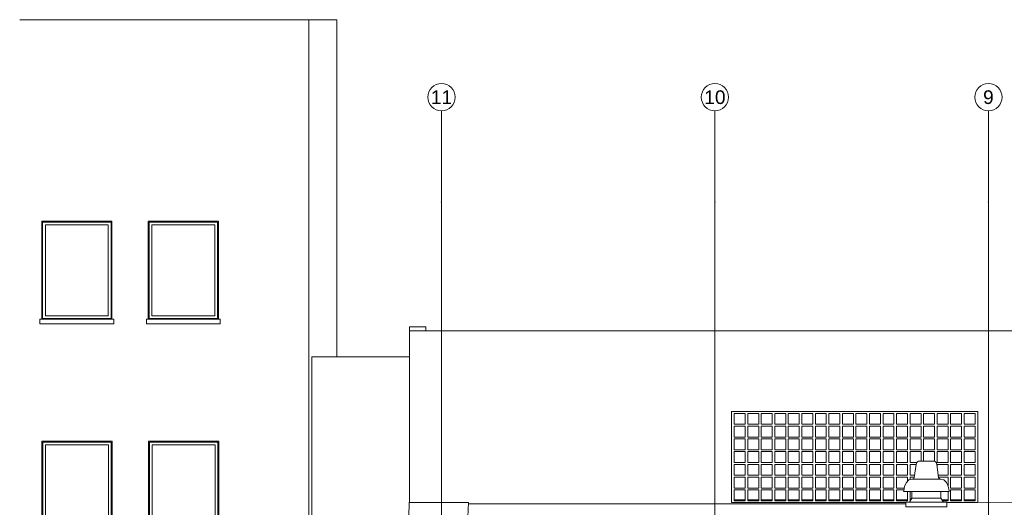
# Model space of a CAD drawing. Header units: millimetres. Extents: x -47038 to 86296, y -75637 to 48966.
# Tile 147 of 174: x 40193 to 50995, y 41429 to 46780. Entities that reach past the tile are written whole.
import ezdxf
from ezdxf.enums import TextEntityAlignment as Align

# ---------------------------------------------------------------- set-up
doc = ezdxf.new("R2010")
doc.units = ezdxf.units.MM
for name, color, linetype, lineweight, true_color in [('00 - SUFIT Z BLACHY_Nr_pióra__95', 7, 'Continuous', 20, 0x7c7c7c), ('0_Nr_pióra__95', 7, 'Continuous', 20, 0x7c7c7c), ('280-A Dachy Powłoki_Nr_pióra__95', 7, 'Continuous', 20, 0x7c7c7c), ('410-K Osie główne_Nr_pióra__95', 7, 'Continuous', 20, 0x7c7c7c), ('420-K Ściany_Nr_pióra__95', 7, 'Continuous', 20, 0x7c7c7c), ('520-I Went_Klim_Nr_pióra__95', 7, 'Continuous', 20, 0x7c7c7c), ('Rozbiórka_Okna Archicada_Nr_pióra__95', 7, 'Continuous', 25, 0x7c7c7c)]:
    doc.layers.add(name, color=color, linetype=linetype, lineweight=lineweight, true_color=true_color)
for name, color, linetype, lineweight in [('410-K Osie główne_Nr_pióra__1', 7, 'Continuous', 20), ('Nowe_Okna Archicada_Nr_pióra__93', 9, 'Continuous', 20), ('XREF', 8, 'Continuous', 9)]:
    doc.layers.add(name, color=color, linetype=linetype, lineweight=lineweight)
doc.styles.add('STYL_AUTOMATYCZNY_2', font='arial.ttf', dxfattribs={"width": 0.95})

# ---------------------------------------------------------------- blocks, each defined once
blk = doc.blocks.new('A$C67FE79C0')
at = {"layer": '00 - SUFIT Z BLACHY_Nr_pióra__95', "color": 8, "linetype": 'Continuous', "lineweight": 5}
for p, q in [((-38, 763.1), (-20, 763.1)), ((-38, 680), (-38, 763.1)), ((-38, 680), (-38, 758.7)), ((-20, 763.1), (-20, 758.7)), ((-38, 680), (-38, 680)), ((-38.8, 553.9), (-38.2, 570.7)), ((-38, 570.7), (-38.2, 570.7)), ((-38, 570.6), (-38, 570.2)), ((-38, 570.6), (-38, 570.6)), ((26.8, 570.2), (-38, 570.2)), ((26.2, 553.9), (26.8, 570.2)), ((26.8, 570.2), (26.8, 569.9))]:
    blk.add_line(p, q, dxfattribs=at)
at = {"layer": '0_Nr_pióra__95', "color": 8, "linetype": 'Continuous', "lineweight": 5}
for p, q in [((-364.4, 878.9), (-441.4, 878.9)), ((-441.4, 878.9), (-441.4, 771.2)), ((-365.4, 877.9), (-440.4, 877.9)), ((-440.4, 877.9), (-440.4, 772.2)), ((-365.4, 772.2), (-365.4, 877.9)), ((-364.4, 771.2), (-364.4, 878.9)), ((-247.6, 878.9), (-324.6, 878.9)), ((-324.6, 878.9), (-324.6, 771.2)), ((-248.6, 877.9), (-323.6, 877.9)), ((-323.6, 877.9), (-323.6, 772.2)), ((-248.6, 772.2), (-248.6, 877.9)), ((-247.6, 771.2), (-247.6, 878.9)), ((-368.4, 874.9), (-437.4, 874.9)), ((-437.4, 874.9), (-437.4, 775.2)), ((-368.4, 775.2), (-368.4, 874.9)), ((-251.6, 874.9), (-320.6, 874.9)), ((-320.6, 874.9), (-320.6, 775.2)), ((-251.6, 775.2), (-251.6, 874.9)), ((-362.4, 771.2), (-443.4, 771.2)), ((-443.4, 771.2), (-443.4, 766.2)), ((-441.4, 771.2), (-364.4, 771.2)), ((-440.4, 772.2), (-365.4, 772.2)), ((-437.4, 775.2), (-368.4, 775.2)), ((-362.4, 766.2), (-362.4, 771.2)), ((-245.6, 771.2), (-326.6, 771.2)), ((-326.6, 771.2), (-326.6, 766.2)), ((-324.6, 771.2), (-247.6, 771.2)), ((-323.6, 772.2), (-248.6, 772.2)), ((-320.6, 775.2), (-251.6, 775.2)), ((-245.6, 766.2), (-245.6, 771.2)), ((-443.4, 766.2), (-362.4, 766.2)), ((-326.6, 766.2), (-245.6, 766.2)), ((-364.2, 637.4), (-441.2, 637.4)), ((-441.2, 637.4), (-441.2, 529.7)), ((-364.2, 529.7), (-364.2, 637.4)), ((-247.3, 637.4), (-324.3, 637.4)), ((-324.3, 637.4), (-324.3, 529.7)), ((-247.3, 529.7), (-247.3, 637.4)), ((-365.2, 636.4), (-440.2, 636.4)), ((-440.2, 636.4), (-440.2, 530.7)), ((-368.2, 633.4), (-437.2, 633.4)), ((-437.2, 633.4), (-437.2, 533.7)), ((-368.2, 533.7), (-368.2, 633.4)), ((-365.2, 530.7), (-365.2, 636.4)), ((-248.3, 636.4), (-323.3, 636.4)), ((-323.3, 636.4), (-323.3, 530.7)), ((-251.3, 633.4), (-320.3, 633.4)), ((-320.3, 633.4), (-320.3, 533.7)), ((-251.3, 533.7), (-251.3, 633.4)), ((-248.3, 530.7), (-248.3, 636.4)), ((26.8, 568.7), (506.6, 568.7)), ((506.6, 568.7), (506.6, 565.4)), ((506.6, 565.4), (551.6, 565.4)), ((551.6, 565.4), (551.6, 570.4)), ((551.6, 570.4), (811.6, 568.7))]:
    blk.add_line(p, q, dxfattribs=at)
at = {"layer": '280-A Dachy Powłoki_Nr_pióra__95', "color": 8, "linetype": 'Continuous', "lineweight": 5}
for p, q in [((330.2, 573), (318.3, 573)), ((345.1, 573), (333.1, 573)), ((359.9, 573), (347.9, 573)), ((374.8, 573), (362.8, 573)), ((389.6, 573), (377.6, 573)), ((404.5, 573), (392.5, 573)), ((419.3, 573), (407.3, 573)), ((434.1, 573), (422.2, 573)), ((449, 573), (437, 573)), ((463.8, 573), (451.8, 573)), ((478.7, 573), (466.7, 573)), ((493.5, 573), (481.5, 573)), ((508.4, 573), (496.4, 573)), ((512.1, 573), (511.2, 573)), ((552.9, 573), (546.2, 573)), ((567.7, 573), (555.7, 573)), ((582.6, 573), (570.6, 573))]:
    blk.add_line(p, q, dxfattribs=at)
at = {"layer": '410-K Osie główne_Nr_pióra__95', "color": 8, "linetype": 'Continuous', "lineweight": 5}
for p, q in [((-2.9, 900), (-2.9, 1000)), ((297.1, 900), (297.1, 1000)), ((597.1, 900), (597.1, 1000)), ((-2.9, 900), (-2.9, -300)), ((297.1, 900), (297.1, -300)), ((597.1, 900), (597.1, -300))]:
    blk.add_line(p, q, dxfattribs=at)
for centre in [(-2.9, 1015), (297.1, 1015), (597.1, 1015)]:
    blk.add_circle(centre, 15, dxfattribs=at)
for p in [(-2.9, 900), (-2.9, 900), (297.1, 900), (297.1, 900), (597.1, 900), (597.1, 900)]:
    blk.add_point(p, dxfattribs=at)
at = {"layer": '420-K Ściany_Nr_pióra__95', "color": 8, "linetype": 'Continuous', "lineweight": 5}
for p, q in [((-465.6, 1100), (-191.5, 1100)), ((-191.5, 1100), (-148.5, 1100)), ((-148.5, 1100), (-117.8, 1100)), ((-148.5, 1100), (-148.5, 670)), ((-117.8, 1100), (-117.8, 730)), ((-38, 570.2), (-38, 758.7)), ((-38, 758.7), (-38, 758.7)), ((896.6, 758.7), (-38, 758.7)), ((-145, 730), (-38, 730)), ((-145, 730), (-145, 280)), ((-148.5, 670), (-148.5, 450)), ((-38, 570.6), (-38, 680))]:
    blk.add_line(p, q, dxfattribs=at)
at = {"layer": '520-I Went_Klim_Nr_pióra__95', "color": 8, "linetype": 'Continuous', "lineweight": 5}
for p, q in [((517.7, 611.9), (515.7, 597.6)), ((518.3, 613.7), (517.7, 611.9)), ((519.2, 614.9), (518.3, 613.7)), ((520.4, 615.4), (519.2, 614.9)), ((520.4, 615.4), (520.7, 615.4)), ((520.7, 615.4), (521.6, 615.4)), ((521.6, 615.4), (522.9, 615.4)), ((522.9, 615.4), (524.8, 615.4)), ((524.8, 615.4), (526.9, 615.4)), ((526.9, 615.4), (529.1, 615.4)), ((529.1, 615.4), (531.4, 615.4)), ((531.4, 615.4), (533.5, 615.4)), ((533.5, 615.4), (535.3, 615.4)), ((535.3, 615.4), (536.7, 615.4)), ((536.7, 615.4), (537.6, 615.4)), ((537.6, 615.4), (537.9, 615.4)), ((537.9, 615.4), (539.1, 614.9)), ((539.1, 614.9), (540, 613.7)), ((540, 613.7), (540.5, 611.9)), ((540.5, 611.9), (542.5, 597.6)), ((509.9, 594.9), (507.1, 592)), ((513.2, 595.9), (509.9, 594.9)), ((513.2, 595.9), (513.8, 595.9)), ((513.8, 595.9), (515.4, 595.9)), ((515.3, 596.4), (514.4, 595.9)), ((515.7, 597.6), (515.3, 596.4)), ((515.4, 595.9), (517.9, 595.9)), ((517.9, 595.9), (521.2, 595.9)), ((521.2, 595.9), (525, 595.9)), ((525, 595.9), (529.1, 595.9)), ((529.1, 595.9), (533.2, 595.9)), ((533.2, 595.9), (537.1, 595.9)), ((537.1, 595.9), (540.4, 595.9)), ((540.4, 595.9), (542.9, 595.9)), ((542.5, 597.6), (543, 596.4)), ((542.9, 595.9), (544.5, 595.9)), ((543, 596.4), (543.9, 595.9)), ((544.5, 595.9), (545, 595.9)), ((545, 595.9), (548.3, 594.9)), ((548.3, 594.9), (551.2, 592)), ((505.2, 588), (504.2, 583.1)), ((507.1, 592), (505.2, 588)), ((551.2, 592), (553.1, 588)), ((553.1, 588), (554.1, 583.1)), ((504.2, 583.1), (504.1, 582.4)), ((504.1, 582.4), (505, 582.4)), ((505, 582.4), (507.5, 582.4)), ((507.5, 582.4), (511.5, 582.4)), ((513.2, 574.9), (510.5, 570.4)), ((511.5, 582.4), (516.6, 582.4)), ((513.2, 582.4), (513.2, 574.9)), ((513.2, 574.9), (513.8, 574.9)), ((513.8, 574.9), (515.4, 574.9)), ((515.4, 574.9), (517.9, 574.9)), ((516.6, 582.4), (522.7, 582.4)), ((517.9, 574.9), (521.2, 574.9)), ((521.2, 574.9), (525, 574.9)), ((522.7, 582.4), (529.1, 582.4)), ((525, 574.9), (529.1, 574.9)), ((529.1, 582.4), (535.6, 582.4)), ((529.1, 574.9), (533.2, 574.9)), ((533.2, 574.9), (537.1, 574.9)), ((535.6, 582.4), (541.6, 582.4)), ((537.1, 574.9), (540.4, 574.9)), ((540.4, 574.9), (542.9, 574.9)), ((541.6, 582.4), (546.8, 582.4)), ((542.9, 574.9), (544.5, 574.9)), ((544.5, 574.9), (545, 574.9)), ((545, 582.4), (545, 574.9)), ((545, 574.9), (547.8, 570.4)), ((546.8, 582.4), (550.8, 582.4)), ((550.8, 582.4), (553.3, 582.4)), ((553.3, 582.4), (554.1, 582.4)), ((554.1, 583.1), (554.1, 582.4)), ((506.6, 570.4), (551.6, 570.4)), ((506.6, 565.4), (506.6, 570.4)), ((506.6, 565.4), (551.6, 565.4)), ((551.6, 565.4), (551.6, 570.4))]:
    blk.add_line(p, q, dxfattribs=at)
at = {"layer": 'Nowe_Okna Archicada_Nr_pióra__93', "color": 8, "linetype": 'Continuous', "lineweight": 5}
for p, q in [((585.4, 670), (585.4, 571.9)), ((318.3, 668), (330.3, 668)), ((318.3, 656), (318.3, 668)), ((318.3, 668), (318.3, 656)), ((318.3, 668), (318.3, 668)), ((330.2, 668), (330.2, 656)), ((330.2, 656), (330.2, 668)), ((330.3, 668), (330.3, 656)), ((330.3, 656), (330.3, 668)), ((333.1, 668), (345.1, 668)), ((333.1, 656), (333.1, 668)), ((333.1, 668), (333.1, 656)), ((333.1, 668), (333.1, 668)), ((345.1, 668), (345.1, 656)), ((345.1, 668), (345.1, 656)), ((345.1, 656), (345.1, 668)), ((345.1, 656), (345.1, 668)), ((347.9, 668), (359.9, 668)), ((347.9, 656), (347.9, 668)), ((347.9, 668), (347.9, 656)), ((347.9, 668), (347.9, 668)), ((359.9, 668), (359.9, 656)), ((359.9, 668), (359.9, 656)), ((359.9, 656), (359.9, 668)), ((359.9, 656), (359.9, 668)), ((362.8, 668), (374.8, 668)), ((362.8, 656), (362.8, 668)), ((362.8, 668), (362.8, 656)), ((362.8, 668), (362.8, 668)), ((374.8, 668), (374.8, 656)), ((374.8, 668), (374.8, 656)), ((374.8, 656), (374.8, 668)), ((374.8, 656), (374.8, 668)), ((377.6, 668), (389.6, 668)), ((377.6, 656), (377.6, 668)), ((377.6, 668), (377.6, 656)), ((377.6, 668), (377.6, 668)), ((389.6, 668), (389.6, 656)), ((389.6, 668), (389.6, 656)), ((389.6, 656), (389.6, 668)), ((389.6, 656), (389.6, 668)), ((392.5, 668), (404.5, 668)), ((392.5, 656), (392.5, 668)), ((392.5, 668), (392.5, 656)), ((392.5, 668), (392.5, 668)), ((404.5, 668), (404.5, 656)), ((404.5, 668), (404.5, 656)), ((404.5, 656), (404.5, 668)), ((404.5, 656), (404.5, 668)), ((407.3, 668), (419.3, 668)), ((407.3, 656), (407.3, 668)), ((407.3, 668), (407.3, 656)), ((407.3, 668), (407.3, 668)), ((419.3, 668), (419.3, 656)), ((419.3, 668), (419.3, 656)), ((419.3, 656), (419.3, 668)), ((419.3, 656), (419.3, 668)), ((422.2, 668), (434.2, 668)), ((422.2, 656), (422.2, 668)), ((422.2, 668), (422.2, 656)), ((422.2, 668), (422.2, 668)), ((434.1, 668), (434.1, 656)), ((434.1, 656), (434.1, 668)), ((434.2, 668), (434.2, 656)), ((434.2, 656), (434.2, 668)), ((437, 668), (449, 668)), ((437, 656), (437, 668)), ((437, 668), (437, 656)), ((437, 668), (437, 668)), ((449, 668), (449, 656)), ((449, 668), (449, 656)), ((449, 656), (449, 668)), ((449, 656), (449, 668)), ((451.8, 668), (463.8, 668)), ((451.8, 656), (451.8, 668)), ((451.8, 668), (451.8, 656)), ((451.8, 668), (451.8, 668)), ((463.8, 668), (463.8, 656)), ((463.8, 668), (463.8, 656)), ((463.8, 656), (463.8, 668)), ((463.8, 656), (463.8, 668)), ((466.7, 668), (478.7, 668)), ((466.7, 656), (466.7, 668)), ((466.7, 668), (466.7, 656)), ((466.7, 668), (466.7, 668)), ((478.7, 668), (478.7, 656)), ((478.7, 668), (478.7, 656)), ((478.7, 656), (478.7, 668)), ((478.7, 656), (478.7, 668)), ((481.5, 668), (493.5, 668)), ((481.5, 656), (481.5, 668)), ((481.5, 668), (481.5, 656)), ((481.5, 668), (481.5, 668)), ((493.5, 668), (493.5, 656)), ((493.5, 668), (493.5, 656)), ((493.5, 656), (493.5, 668)), ((493.5, 656), (493.5, 668)), ((496.4, 668), (508.4, 668)), ((496.4, 656), (496.4, 668)), ((496.4, 668), (496.4, 656)), ((496.4, 668), (496.4, 668)), ((508.4, 668), (508.4, 656)), ((508.4, 668), (508.4, 656)), ((508.4, 656), (508.4, 668)), ((508.4, 656), (508.4, 668)), ((511.2, 668), (523.2, 668)), ((511.2, 656), (511.2, 668)), ((511.2, 668), (511.2, 656)), ((511.2, 668), (511.2, 668)), ((523.2, 668), (523.2, 656)), ((523.2, 668), (523.2, 656)), ((523.2, 656), (523.2, 668)), ((523.2, 656), (523.2, 668)), ((526, 668), (538, 668)), ((526, 656), (526, 668)), ((526, 668), (526, 656)), ((526, 668), (526, 668)), ((538, 668), (538, 656)), ((538, 668), (538, 656)), ((538, 656), (538, 668)), ((538, 656), (538, 668)), ((540.9, 668), (552.9, 668)), ((540.9, 656), (540.9, 668)), ((540.9, 668), (540.9, 656)), ((540.9, 668), (540.9, 668)), ((552.9, 668), (552.9, 656)), ((552.9, 668), (552.9, 656)), ((552.9, 656), (552.9, 668)), ((552.9, 656), (552.9, 668)), ((555.7, 668), (567.7, 668)), ((555.7, 656), (555.7, 668)), ((555.7, 668), (555.7, 656)), ((555.7, 668), (555.7, 668)), ((567.7, 668), (567.7, 656)), ((567.7, 668), (567.7, 656)), ((567.7, 656), (567.7, 668)), ((567.7, 656), (567.7, 668)), ((570.6, 668), (582.6, 668)), ((570.6, 656), (570.6, 668)), ((570.6, 668), (570.6, 656)), ((570.6, 668), (570.6, 668)), ((582.6, 668), (582.6, 656)), ((582.6, 668), (582.6, 656)), ((582.6, 656), (582.6, 668)), ((582.6, 656), (582.6, 668)), ((330.3, 656), (318.3, 656)), ((318.3, 656), (318.3, 656)), ((318.3, 654), (330.3, 654)), ((318.3, 642), (318.3, 654)), ((318.3, 654), (318.3, 642)), ((318.3, 654), (318.3, 654)), ((330.2, 654), (330.2, 642)), ((330.2, 642), (330.2, 654)), ((330.3, 654), (330.3, 642)), ((330.3, 642), (330.3, 654)), ((345.1, 656), (333.1, 656)), ((333.1, 656), (333.1, 656)), ((333.1, 654), (345.1, 654)), ((333.1, 642), (333.1, 654)), ((333.1, 654), (333.1, 642)), ((333.1, 654), (333.1, 654)), ((345.1, 654), (345.1, 642)), ((345.1, 654), (345.1, 642)), ((345.1, 642), (345.1, 654)), ((345.1, 642), (345.1, 654)), ((359.9, 656), (347.9, 656)), ((347.9, 656), (347.9, 656)), ((347.9, 654), (359.9, 654)), ((347.9, 642), (347.9, 654)), ((347.9, 654), (347.9, 642)), ((347.9, 654), (347.9, 654)), ((359.9, 654), (359.9, 642)), ((359.9, 654), (359.9, 642)), ((359.9, 642), (359.9, 654)), ((359.9, 642), (359.9, 654)), ((374.8, 656), (362.8, 656)), ((362.8, 656), (362.8, 656)), ((362.8, 654), (374.8, 654)), ((362.8, 642), (362.8, 654)), ((362.8, 654), (362.8, 642)), ((362.8, 654), (362.8, 654)), ((374.8, 654), (374.8, 642)), ((374.8, 654), (374.8, 642)), ((374.8, 642), (374.8, 654)), ((374.8, 642), (374.8, 654)), ((389.6, 656), (377.6, 656)), ((377.6, 656), (377.6, 656)), ((377.6, 654), (389.6, 654)), ((377.6, 642), (377.6, 654)), ((377.6, 654), (377.6, 642)), ((377.6, 654), (377.6, 654)), ((389.6, 654), (389.6, 642)), ((389.6, 654), (389.6, 642)), ((389.6, 642), (389.6, 654)), ((389.6, 642), (389.6, 654)), ((404.5, 656), (392.5, 656)), ((392.5, 656), (392.5, 656)), ((392.5, 654), (404.5, 654)), ((392.5, 642), (392.5, 654)), ((392.5, 654), (392.5, 642)), ((392.5, 654), (392.5, 654)), ((404.5, 654), (404.5, 642)), ((404.5, 654), (404.5, 642)), ((404.5, 642), (404.5, 654)), ((404.5, 642), (404.5, 654)), ((419.3, 656), (407.3, 656)), ((407.3, 656), (407.3, 656)), ((407.3, 654), (419.3, 654)), ((407.3, 642), (407.3, 654)), ((407.3, 654), (407.3, 642)), ((407.3, 654), (407.3, 654)), ((419.3, 654), (419.3, 642)), ((419.3, 654), (419.3, 642)), ((419.3, 642), (419.3, 654)), ((419.3, 642), (419.3, 654)), ((434.2, 656), (422.2, 656)), ((422.2, 656), (422.2, 656)), ((422.2, 654), (434.2, 654)), ((422.2, 642), (422.2, 654)), ((422.2, 654), (422.2, 642)), ((422.2, 654), (422.2, 654)), ((434.1, 654), (434.1, 642)), ((434.1, 642), (434.1, 654)), ((434.2, 654), (434.2, 642)), ((434.2, 642), (434.2, 654)), ((449, 656), (437, 656)), ((437, 656), (437, 656)), ((437, 654), (449, 654)), ((437, 642), (437, 654)), ((437, 654), (437, 642)), ((437, 654), (437, 654)), ((449, 654), (449, 642)), ((449, 654), (449, 642)), ((449, 642), (449, 654)), ((449, 642), (449, 654)), ((463.8, 656), (451.8, 656)), ((451.8, 656), (451.8, 656)), ((451.8, 654), (463.8, 654)), ((451.8, 642), (451.8, 654)), ((451.8, 654), (451.8, 642)), ((451.8, 654), (451.8, 654)), ((463.8, 654), (463.8, 642)), ((463.8, 654), (463.8, 642)), ((463.8, 642), (463.8, 654)), ((463.8, 642), (463.8, 654)), ((478.7, 656), (466.7, 656)), ((466.7, 656), (466.7, 656)), ((466.7, 654), (478.7, 654)), ((466.7, 642), (466.7, 654)), ((466.7, 654), (466.7, 642)), ((466.7, 654), (466.7, 654)), ((478.7, 654), (478.7, 642)), ((478.7, 654), (478.7, 642)), ((478.7, 642), (478.7, 654)), ((478.7, 642), (478.7, 654)), ((493.5, 656), (481.5, 656)), ((481.5, 656), (481.5, 656)), ((481.5, 654), (493.5, 654)), ((481.5, 642), (481.5, 654)), ((481.5, 654), (481.5, 642)), ((481.5, 654), (481.5, 654)), ((493.5, 654), (493.5, 642)), ((493.5, 654), (493.5, 642)), ((493.5, 642), (493.5, 654)), ((493.5, 642), (493.5, 654)), ((508.4, 656), (496.4, 656)), ((496.4, 656), (496.4, 656)), ((496.4, 654), (508.4, 654)), ((496.4, 642), (496.4, 654)), ((496.4, 654), (496.4, 642)), ((496.4, 654), (496.4, 654)), ((508.4, 654), (508.4, 642)), ((508.4, 654), (508.4, 642)), ((508.4, 642), (508.4, 654)), ((508.4, 642), (508.4, 654)), ((523.2, 656), (511.2, 656)), ((511.2, 656), (511.2, 656)), ((511.2, 654), (523.2, 654)), ((511.2, 642), (511.2, 654)), ((511.2, 654), (511.2, 642)), ((511.2, 654), (511.2, 654)), ((523.2, 654), (523.2, 642)), ((523.2, 654), (523.2, 642)), ((523.2, 642), (523.2, 654)), ((523.2, 642), (523.2, 654)), ((538, 656), (526, 656)), ((526, 656), (526, 656)), ((526, 654), (538, 654)), ((526, 642), (526, 654)), ((526, 654), (526, 642)), ((526, 654), (526, 654)), ((538, 654), (538, 642)), ((538, 654), (538, 642)), ((538, 642), (538, 654)), ((538, 642), (538, 654)), ((552.9, 656), (540.9, 656)), ((540.9, 656), (540.9, 656)), ((540.9, 654), (552.9, 654)), ((540.9, 642), (540.9, 654)), ((540.9, 654), (540.9, 642)), ((540.9, 654), (540.9, 654)), ((552.9, 654), (552.9, 642)), ((552.9, 654), (552.9, 642)), ((552.9, 642), (552.9, 654)), ((552.9, 642), (552.9, 654)), ((567.7, 656), (555.7, 656)), ((555.7, 656), (555.7, 656)), ((555.7, 654), (567.7, 654)), ((555.7, 642), (555.7, 654)), ((555.7, 654), (555.7, 642)), ((555.7, 654), (555.7, 654)), ((567.7, 654), (567.7, 642)), ((567.7, 654), (567.7, 642)), ((567.7, 642), (567.7, 654)), ((567.7, 642), (567.7, 654)), ((582.6, 656), (570.6, 656)), ((570.6, 656), (570.6, 656)), ((570.6, 654), (582.6, 654)), ((570.6, 642), (570.6, 654)), ((570.6, 654), (570.6, 642)), ((570.6, 654), (570.6, 654)), ((582.6, 654), (582.6, 642)), ((582.6, 654), (582.6, 642)), ((582.6, 642), (582.6, 654)), ((582.6, 642), (582.6, 654)), ((330.3, 642), (318.3, 642)), ((318.3, 642), (318.3, 642)), ((318.3, 640), (330.3, 640)), ((318.3, 628), (318.3, 640)), ((318.3, 640), (318.3, 628)), ((318.3, 640), (318.3, 640)), ((330.2, 640), (330.2, 628)), ((330.2, 628), (330.2, 640)), ((330.3, 640), (330.3, 628)), ((330.3, 628), (330.3, 640)), ((345.1, 642), (333.1, 642)), ((333.1, 642), (333.1, 642)), ((333.1, 640), (345.1, 640)), ((333.1, 628), (333.1, 640)), ((333.1, 640), (333.1, 628)), ((333.1, 640), (333.1, 640)), ((345.1, 640), (345.1, 628)), ((345.1, 640), (345.1, 628)), ((345.1, 628), (345.1, 640)), ((345.1, 628), (345.1, 640)), ((359.9, 642), (347.9, 642)), ((347.9, 642), (347.9, 642)), ((347.9, 640), (359.9, 640)), ((347.9, 628), (347.9, 640)), ((347.9, 640), (347.9, 628)), ((347.9, 640), (347.9, 640)), ((359.9, 640), (359.9, 628)), ((359.9, 640), (359.9, 628)), ((359.9, 628), (359.9, 640)), ((359.9, 628), (359.9, 640)), ((374.8, 642), (362.8, 642)), ((362.8, 642), (362.8, 642)), ((362.8, 640), (374.8, 640)), ((362.8, 628), (362.8, 640)), ((362.8, 640), (362.8, 628)), ((362.8, 640), (362.8, 640)), ((374.8, 640), (374.8, 628)), ((374.8, 640), (374.8, 628)), ((374.8, 628), (374.8, 640)), ((374.8, 628), (374.8, 640)), ((389.6, 642), (377.6, 642)), ((377.6, 642), (377.6, 642)), ((377.6, 640), (389.6, 640)), ((377.6, 628), (377.6, 640)), ((377.6, 640), (377.6, 628)), ((377.6, 640), (377.6, 640)), ((389.6, 640), (389.6, 628)), ((389.6, 640), (389.6, 628)), ((389.6, 628), (389.6, 640)), ((389.6, 628), (389.6, 640)), ((404.5, 642), (392.5, 642)), ((392.5, 642), (392.5, 642)), ((392.5, 640), (404.5, 640)), ((392.5, 628), (392.5, 640)), ((392.5, 640), (392.5, 628)), ((392.5, 640), (392.5, 640)), ((404.5, 640), (404.5, 628)), ((404.5, 640), (404.5, 628)), ((404.5, 628), (404.5, 640)), ((404.5, 628), (404.5, 640)), ((419.3, 642), (407.3, 642)), ((407.3, 642), (407.3, 642)), ((407.3, 640), (419.3, 640)), ((407.3, 628), (407.3, 640)), ((407.3, 640), (407.3, 628)), ((407.3, 640), (407.3, 640)), ((419.3, 640), (419.3, 628)), ((419.3, 640), (419.3, 628)), ((419.3, 628), (419.3, 640)), ((419.3, 628), (419.3, 640)), ((434.2, 642), (422.2, 642)), ((422.2, 642), (422.2, 642)), ((422.2, 640), (434.2, 640)), ((422.2, 628), (422.2, 640)), ((422.2, 640), (422.2, 628)), ((422.2, 640), (422.2, 640)), ((434.1, 640), (434.1, 628)), ((434.1, 628), (434.1, 640)), ((434.2, 640), (434.2, 628)), ((434.2, 628), (434.2, 640)), ((449, 642), (437, 642)), ((437, 642), (437, 642)), ((437, 640), (449, 640)), ((437, 628), (437, 640)), ((437, 640), (437, 628)), ((437, 640), (437, 640)), ((449, 640), (449, 628)), ((449, 640), (449, 628)), ((449, 628), (449, 640)), ((449, 628), (449, 640)), ((463.8, 642), (451.8, 642)), ((451.8, 642), (451.8, 642)), ((451.8, 640), (463.8, 640)), ((451.8, 628), (451.8, 640)), ((451.8, 640), (451.8, 628)), ((451.8, 640), (451.8, 640)), ((463.8, 640), (463.8, 628)), ((463.8, 640), (463.8, 628)), ((463.8, 628), (463.8, 640)), ((463.8, 628), (463.8, 640)), ((478.7, 642), (466.7, 642)), ((466.7, 642), (466.7, 642)), ((466.7, 640), (478.7, 640)), ((466.7, 628), (466.7, 640)), ((466.7, 640), (466.7, 628)), ((466.7, 640), (466.7, 640)), ((478.7, 640), (478.7, 628)), ((478.7, 640), (478.7, 628)), ((478.7, 628), (478.7, 640)), ((478.7, 628), (478.7, 640)), ((493.5, 642), (481.5, 642)), ((481.5, 642), (481.5, 642)), ((481.5, 640), (493.5, 640)), ((481.5, 628), (481.5, 640)), ((481.5, 640), (481.5, 628)), ((481.5, 640), (481.5, 640)), ((493.5, 640), (493.5, 628)), ((493.5, 640), (493.5, 628)), ((493.5, 628), (493.5, 640)), ((493.5, 628), (493.5, 640)), ((508.4, 642), (496.4, 642)), ((496.4, 642), (496.4, 642)), ((496.4, 640), (508.4, 640)), ((496.4, 628), (496.4, 640)), ((496.4, 640), (496.4, 628)), ((496.4, 640), (496.4, 640)), ((508.4, 640), (508.4, 628)), ((508.4, 640), (508.4, 628)), ((508.4, 628), (508.4, 640)), ((508.4, 628), (508.4, 640)), ((523.2, 642), (511.2, 642)), ((511.2, 642), (511.2, 642)), ((511.2, 640), (523.2, 640)), ((511.2, 628), (511.2, 640)), ((511.2, 640), (511.2, 628)), ((511.2, 640), (511.2, 640)), ((523.2, 640), (523.2, 628)), ((523.2, 640), (523.2, 628)), ((523.2, 628), (523.2, 640)), ((523.2, 628), (523.2, 640)), ((538, 642), (526, 642)), ((526, 642), (526, 642)), ((526, 640), (538, 640)), ((526, 628), (526, 640)), ((526, 640), (526, 628)), ((526, 640), (526, 640)), ((538, 640), (538, 628)), ((538, 640), (538, 628)), ((538, 628), (538, 640)), ((538, 628), (538, 640)), ((552.9, 642), (540.9, 642)), ((540.9, 642), (540.9, 642)), ((540.9, 640), (552.9, 640)), ((540.9, 628), (540.9, 640)), ((540.9, 640), (540.9, 628)), ((540.9, 640), (540.9, 640)), ((552.9, 640), (552.9, 628)), ((552.9, 640), (552.9, 628)), ((552.9, 628), (552.9, 640)), ((552.9, 628), (552.9, 640)), ((567.7, 642), (555.7, 642)), ((555.7, 642), (555.7, 642)), ((555.7, 640), (567.7, 640)), ((555.7, 628), (555.7, 640)), ((555.7, 640), (555.7, 628)), ((555.7, 640), (555.7, 640)), ((567.7, 640), (567.7, 628)), ((567.7, 640), (567.7, 628)), ((567.7, 628), (567.7, 640)), ((567.7, 628), (567.7, 640)), ((582.6, 642), (570.6, 642)), ((570.6, 642), (570.6, 642)), ((570.6, 640), (582.6, 640)), ((570.6, 628), (570.6, 640)), ((570.6, 640), (570.6, 628)), ((570.6, 640), (570.6, 640)), ((582.6, 640), (582.6, 628)), ((582.6, 640), (582.6, 628)), ((582.6, 628), (582.6, 640)), ((582.6, 628), (582.6, 640)), ((330.3, 628), (318.3, 628)), ((318.3, 628), (318.3, 628)), ((345.1, 628), (333.1, 628)), ((333.1, 628), (333.1, 628)), ((359.9, 628), (347.9, 628)), ((347.9, 628), (347.9, 628)), ((374.8, 628), (362.8, 628)), ((362.8, 628), (362.8, 628)), ((389.6, 628), (377.6, 628)), ((377.6, 628), (377.6, 628)), ((404.5, 628), (392.5, 628)), ((392.5, 628), (392.5, 628)), ((419.3, 628), (407.3, 628)), ((407.3, 628), (407.3, 628)), ((434.2, 628), (422.2, 628)), ((422.2, 628), (422.2, 628)), ((449, 628), (437, 628)), ((437, 628), (437, 628)), ((463.8, 628), (451.8, 628)), ((451.8, 628), (451.8, 628)), ((478.7, 628), (466.7, 628)), ((466.7, 628), (466.7, 628)), ((493.5, 628), (481.5, 628)), ((481.5, 628), (481.5, 628)), ((508.4, 628), (496.4, 628)), ((496.4, 628), (496.4, 628)), ((523.2, 628), (511.2, 628)), ((511.2, 628), (511.2, 628)), ((538, 628), (526, 628)), ((526, 628), (526, 628)), ((552.9, 628), (540.9, 628)), ((540.9, 628), (540.9, 628)), ((567.7, 628), (555.7, 628)), ((555.7, 628), (555.7, 628)), ((582.6, 628), (570.6, 628)), ((570.6, 628), (570.6, 628)), ((318.3, 626), (330.3, 626)), ((318.3, 614), (318.3, 626)), ((318.3, 626), (318.3, 614)), ((318.3, 626), (318.3, 626)), ((330.2, 626), (330.2, 614)), ((330.2, 614), (330.2, 626)), ((330.3, 626), (330.3, 614)), ((330.3, 614), (330.3, 626)), ((333.1, 626), (345.1, 626)), ((333.1, 614), (333.1, 626)), ((333.1, 626), (333.1, 614)), ((333.1, 626), (333.1, 626)), ((345.1, 626), (345.1, 614)), ((345.1, 626), (345.1, 614)), ((345.1, 614), (345.1, 626)), ((345.1, 614), (345.1, 626)), ((347.9, 626), (359.9, 626)), ((347.9, 614), (347.9, 626)), ((347.9, 626), (347.9, 614)), ((347.9, 626), (347.9, 626)), ((359.9, 626), (359.9, 614)), ((359.9, 626), (359.9, 614)), ((359.9, 614), (359.9, 626)), ((359.9, 614), (359.9, 626)), ((362.8, 626), (374.8, 626)), ((362.8, 614), (362.8, 626)), ((362.8, 626), (362.8, 614)), ((362.8, 626), (362.8, 626)), ((374.8, 626), (374.8, 614)), ((374.8, 626), (374.8, 614)), ((374.8, 614), (374.8, 626)), ((374.8, 614), (374.8, 626)), ((377.6, 626), (389.6, 626)), ((377.6, 614), (377.6, 626)), ((377.6, 626), (377.6, 614)), ((377.6, 626), (377.6, 626)), ((389.6, 626), (389.6, 614)), ((389.6, 626), (389.6, 614)), ((389.6, 614), (389.6, 626)), ((389.6, 614), (389.6, 626)), ((392.5, 626), (404.5, 626)), ((392.5, 614), (392.5, 626)), ((392.5, 626), (392.5, 614)), ((392.5, 626), (392.5, 626)), ((404.5, 626), (404.5, 614)), ((404.5, 626), (404.5, 614)), ((404.5, 614), (404.5, 626)), ((404.5, 614), (404.5, 626)), ((407.3, 626), (419.3, 626)), ((407.3, 614), (407.3, 626)), ((407.3, 626), (407.3, 614)), ((407.3, 626), (407.3, 626)), ((419.3, 626), (419.3, 614)), ((419.3, 626), (419.3, 614)), ((419.3, 614), (419.3, 626)), ((419.3, 614), (419.3, 626)), ((422.2, 626), (434.2, 626)), ((422.2, 614), (422.2, 626)), ((422.2, 626), (422.2, 614)), ((422.2, 626), (422.2, 626)), ((434.1, 626), (434.1, 614)), ((434.1, 614), (434.1, 626)), ((434.2, 626), (434.2, 614)), ((434.2, 614), (434.2, 626)), ((437, 626), (449, 626)), ((437, 614), (437, 626)), ((437, 626), (437, 614)), ((437, 626), (437, 626)), ((449, 626), (449, 614)), ((449, 626), (449, 614)), ((449, 614), (449, 626)), ((449, 614), (449, 626)), ((451.8, 626), (463.8, 626)), ((451.8, 614), (451.8, 626)), ((451.8, 626), (451.8, 614)), ((451.8, 626), (451.8, 626)), ((463.8, 626), (463.8, 614)), ((463.8, 626), (463.8, 614)), ((463.8, 614), (463.8, 626)), ((463.8, 614), (463.8, 626)), ((466.7, 626), (478.7, 626)), ((466.7, 614), (466.7, 626)), ((466.7, 626), (466.7, 614)), ((466.7, 626), (466.7, 626)), ((478.7, 626), (478.7, 614)), ((478.7, 626), (478.7, 614)), ((478.7, 614), (478.7, 626)), ((478.7, 614), (478.7, 626)), ((481.5, 626), (493.5, 626)), ((481.5, 614), (481.5, 626)), ((481.5, 626), (481.5, 614)), ((481.5, 626), (481.5, 626)), ((493.5, 626), (493.5, 614)), ((493.5, 626), (493.5, 614)), ((493.5, 614), (493.5, 626)), ((493.5, 614), (493.5, 626)), ((496.4, 626), (508.4, 626)), ((496.4, 614), (496.4, 626)), ((496.4, 626), (496.4, 614)), ((496.4, 626), (496.4, 626)), ((508.4, 626), (508.4, 614)), ((508.4, 626), (508.4, 614)), ((508.4, 614), (508.4, 626)), ((508.4, 614), (508.4, 626)), ((511.2, 626), (523.2, 626)), ((511.2, 614), (511.2, 626)), ((511.2, 626), (511.2, 614)), ((511.2, 626), (511.2, 626)), ((523.2, 626), (523.2, 615.4)), ((523.2, 626), (523.2, 615.4)), ((523.2, 615.4), (523.2, 626)), ((523.2, 615.4), (523.2, 626)), ((526, 626), (538, 626)), ((526, 615.4), (526, 626)), ((526, 626), (526, 615.4)), ((526, 626), (526, 626)), ((538, 626), (538, 615.3)), ((538, 626), (538, 615.3)), ((538, 615.3), (538, 626)), ((538, 615.3), (538, 626)), ((540.9, 626), (552.9, 626)), ((540.9, 614), (540.9, 626)), ((540.9, 626), (540.9, 614)), ((540.9, 626), (540.9, 626)), ((552.9, 626), (552.9, 614)), ((552.9, 626), (552.9, 614)), ((552.9, 614), (552.9, 626)), ((552.9, 614), (552.9, 626)), ((555.7, 626), (567.7, 626)), ((555.7, 614), (555.7, 626)), ((555.7, 626), (555.7, 614)), ((555.7, 626), (555.7, 626)), ((567.7, 626), (567.7, 614)), ((567.7, 626), (567.7, 614)), ((567.7, 614), (567.7, 626)), ((567.7, 614), (567.7, 626)), ((570.6, 626), (582.6, 626)), ((570.6, 614), (570.6, 626)), ((570.6, 626), (570.6, 614)), ((570.6, 626), (570.6, 626)), ((582.6, 626), (582.6, 614)), ((582.6, 626), (582.6, 614)), ((582.6, 614), (582.6, 626)), ((582.6, 614), (582.6, 626)), ((330.3, 614), (318.3, 614)), ((318.3, 614), (318.3, 614)), ((318.3, 612), (330.3, 612)), ((318.3, 600), (318.3, 612)), ((318.3, 612), (318.3, 600)), ((318.3, 612), (318.3, 612)), ((330.2, 612), (330.2, 600)), ((330.2, 600), (330.2, 612)), ((330.3, 612), (330.3, 600)), ((330.3, 600), (330.3, 612)), ((345.1, 614), (333.1, 614)), ((333.1, 614), (333.1, 614)), ((333.1, 612), (345.1, 612)), ((333.1, 600), (333.1, 612)), ((333.1, 612), (333.1, 600)), ((333.1, 612), (333.1, 612)), ((345.1, 612), (345.1, 600)), ((345.1, 612), (345.1, 600)), ((345.1, 600), (345.1, 612)), ((345.1, 600), (345.1, 612)), ((359.9, 614), (347.9, 614)), ((347.9, 614), (347.9, 614)), ((347.9, 612), (359.9, 612)), ((347.9, 600), (347.9, 612)), ((347.9, 612), (347.9, 600)), ((347.9, 612), (347.9, 612)), ((359.9, 612), (359.9, 600)), ((359.9, 612), (359.9, 600)), ((359.9, 600), (359.9, 612)), ((359.9, 600), (359.9, 612)), ((374.8, 614), (362.8, 614)), ((362.8, 614), (362.8, 614)), ((362.8, 612), (374.8, 612)), ((362.8, 600), (362.8, 612)), ((362.8, 612), (362.8, 600)), ((362.8, 612), (362.8, 612)), ((374.8, 612), (374.8, 600)), ((374.8, 612), (374.8, 600)), ((374.8, 600), (374.8, 612)), ((374.8, 600), (374.8, 612)), ((389.6, 614), (377.6, 614)), ((377.6, 614), (377.6, 614)), ((377.6, 612), (389.6, 612)), ((377.6, 600), (377.6, 612)), ((377.6, 612), (377.6, 600)), ((377.6, 612), (377.6, 612)), ((389.6, 612), (389.6, 600)), ((389.6, 612), (389.6, 600)), ((389.6, 600), (389.6, 612)), ((389.6, 600), (389.6, 612)), ((404.5, 614), (392.5, 614)), ((392.5, 614), (392.5, 614)), ((392.5, 612), (404.5, 612)), ((392.5, 600), (392.5, 612)), ((392.5, 612), (392.5, 600)), ((392.5, 612), (392.5, 612)), ((404.5, 612), (404.5, 600)), ((404.5, 612), (404.5, 600)), ((404.5, 600), (404.5, 612)), ((404.5, 600), (404.5, 612)), ((419.3, 614), (407.3, 614)), ((407.3, 614), (407.3, 614)), ((407.3, 612), (419.3, 612)), ((407.3, 600), (407.3, 612)), ((407.3, 612), (407.3, 600)), ((407.3, 612), (407.3, 612)), ((419.3, 612), (419.3, 600)), ((419.3, 612), (419.3, 600)), ((419.3, 600), (419.3, 612)), ((419.3, 600), (419.3, 612)), ((434.2, 614), (422.2, 614)), ((422.2, 614), (422.2, 614)), ((422.2, 612), (434.2, 612)), ((422.2, 600), (422.2, 612)), ((422.2, 612), (422.2, 600)), ((422.2, 612), (422.2, 612)), ((434.1, 612), (434.1, 600)), ((434.1, 600), (434.1, 612)), ((434.2, 612), (434.2, 600)), ((434.2, 600), (434.2, 612)), ((449, 614), (437, 614)), ((437, 614), (437, 614)), ((437, 612), (449, 612)), ((437, 600), (437, 612)), ((437, 612), (437, 600)), ((437, 612), (437, 612)), ((449, 612), (449, 600)), ((449, 612), (449, 600)), ((449, 600), (449, 612)), ((449, 600), (449, 612)), ((463.8, 614), (451.8, 614)), ((451.8, 614), (451.8, 614)), ((451.8, 612), (463.8, 612)), ((451.8, 600), (451.8, 612)), ((451.8, 612), (451.8, 600)), ((451.8, 612), (451.8, 612)), ((463.8, 612), (463.8, 600)), ((463.8, 612), (463.8, 600)), ((463.8, 600), (463.8, 612)), ((463.8, 600), (463.8, 612)), ((478.7, 614), (466.7, 614)), ((466.7, 614), (466.7, 614)), ((466.7, 612), (478.7, 612)), ((466.7, 600), (466.7, 612)), ((466.7, 612), (466.7, 600)), ((466.7, 612), (466.7, 612)), ((478.7, 612), (478.7, 600)), ((478.7, 612), (478.7, 600)), ((478.7, 600), (478.7, 612)), ((478.7, 600), (478.7, 612)), ((493.5, 614), (481.5, 614)), ((481.5, 614), (481.5, 614)), ((481.5, 612), (493.5, 612)), ((481.5, 600), (481.5, 612)), ((481.5, 612), (481.5, 600)), ((481.5, 612), (481.5, 612)), ((493.5, 612), (493.5, 600)), ((493.5, 612), (493.5, 600)), ((493.5, 600), (493.5, 612)), ((493.5, 600), (493.5, 612)), ((508.4, 614), (496.4, 614)), ((496.4, 614), (496.4, 614)), ((496.4, 612), (508.4, 612)), ((496.4, 600), (496.4, 612)), ((496.4, 612), (496.4, 600)), ((496.4, 612), (496.4, 612)), ((508.4, 612), (508.4, 600)), ((508.4, 612), (508.4, 600)), ((508.4, 600), (508.4, 612)), ((508.4, 600), (508.4, 612)), ((518.5, 614), (511.2, 614)), ((511.2, 614), (511.2, 614)), ((511.2, 612), (517.8, 612)), ((511.2, 600), (511.2, 612)), ((511.2, 612), (511.2, 600)), ((511.2, 612), (511.2, 612)), ((552.9, 614), (540.9, 614)), ((540.9, 614), (540.9, 614)), ((540.9, 612), (552.9, 612)), ((540.9, 609.3), (540.9, 612)), ((540.9, 612), (540.9, 609.3)), ((540.9, 612), (540.9, 612)), ((552.9, 612), (552.9, 600)), ((552.9, 612), (552.9, 600)), ((552.9, 600), (552.9, 612)), ((552.9, 600), (552.9, 612)), ((567.7, 614), (555.7, 614)), ((555.7, 614), (555.7, 614)), ((555.7, 612), (567.7, 612)), ((555.7, 600), (555.7, 612)), ((555.7, 612), (555.7, 600)), ((555.7, 612), (555.7, 612)), ((567.7, 612), (567.7, 600)), ((567.7, 612), (567.7, 600)), ((567.7, 600), (567.7, 612)), ((567.7, 600), (567.7, 612)), ((582.6, 614), (570.6, 614)), ((570.6, 614), (570.6, 614)), ((570.6, 612), (582.6, 612)), ((570.6, 600), (570.6, 612)), ((570.6, 612), (570.6, 600)), ((570.6, 612), (570.6, 612)), ((582.6, 612), (582.6, 600)), ((582.6, 612), (582.6, 600)), ((582.6, 600), (582.6, 612)), ((582.6, 600), (582.6, 612)), ((330.3, 600), (318.3, 600)), ((318.3, 600), (318.3, 600)), ((318.3, 598), (330.3, 598)), ((318.3, 586), (318.3, 598)), ((318.3, 598), (318.3, 586)), ((318.3, 598), (318.3, 598)), ((330.2, 598), (330.2, 586)), ((330.2, 586), (330.2, 598)), ((330.3, 598), (330.3, 586)), ((330.3, 586), (330.3, 598)), ((345.1, 600), (333.1, 600)), ((333.1, 600), (333.1, 600)), ((333.1, 598), (345.1, 598)), ((333.1, 586), (333.1, 598)), ((333.1, 598), (333.1, 586)), ((333.1, 598), (333.1, 598)), ((345.1, 598), (345.1, 586)), ((345.1, 598), (345.1, 586)), ((345.1, 586), (345.1, 598)), ((345.1, 586), (345.1, 598)), ((359.9, 600), (347.9, 600)), ((347.9, 600), (347.9, 600)), ((347.9, 598), (359.9, 598)), ((347.9, 586), (347.9, 598)), ((347.9, 598), (347.9, 586)), ((347.9, 598), (347.9, 598)), ((359.9, 598), (359.9, 586)), ((359.9, 598), (359.9, 586)), ((359.9, 586), (359.9, 598)), ((359.9, 586), (359.9, 598)), ((374.8, 600), (362.8, 600)), ((362.8, 600), (362.8, 600)), ((362.8, 598), (374.8, 598)), ((362.8, 586), (362.8, 598)), ((362.8, 598), (362.8, 586)), ((362.8, 598), (362.8, 598)), ((374.8, 598), (374.8, 586)), ((374.8, 598), (374.8, 586)), ((374.8, 586), (374.8, 598)), ((374.8, 586), (374.8, 598)), ((389.6, 600), (377.6, 600)), ((377.6, 600), (377.6, 600)), ((377.6, 598), (389.6, 598)), ((377.6, 586), (377.6, 598)), ((377.6, 598), (377.6, 586)), ((377.6, 598), (377.6, 598)), ((389.6, 598), (389.6, 586)), ((389.6, 598), (389.6, 586)), ((389.6, 586), (389.6, 598)), ((389.6, 586), (389.6, 598)), ((404.5, 600), (392.5, 600)), ((392.5, 600), (392.5, 600)), ((392.5, 598), (404.5, 598)), ((392.5, 586), (392.5, 598)), ((392.5, 598), (392.5, 586)), ((392.5, 598), (392.5, 598)), ((404.5, 598), (404.5, 586)), ((404.5, 598), (404.5, 586)), ((404.5, 586), (404.5, 598)), ((404.5, 586), (404.5, 598)), ((419.3, 600), (407.3, 600)), ((407.3, 600), (407.3, 600)), ((407.3, 598), (419.3, 598)), ((407.3, 586), (407.3, 598)), ((407.3, 598), (407.3, 586)), ((407.3, 598), (407.3, 598)), ((419.3, 598), (419.3, 586)), ((419.3, 598), (419.3, 586)), ((419.3, 586), (419.3, 598)), ((419.3, 586), (419.3, 598)), ((434.2, 600), (422.2, 600)), ((422.2, 600), (422.2, 600)), ((422.2, 598), (434.2, 598)), ((422.2, 586), (422.2, 598)), ((422.2, 598), (422.2, 586)), ((422.2, 598), (422.2, 598)), ((434.1, 598), (434.1, 586)), ((434.1, 586), (434.1, 598)), ((434.2, 598), (434.2, 586)), ((434.2, 586), (434.2, 598)), ((449, 600), (437, 600)), ((437, 600), (437, 600)), ((437, 598), (449, 598)), ((437, 586), (437, 598)), ((437, 598), (437, 586)), ((437, 598), (437, 598)), ((449, 598), (449, 586)), ((449, 598), (449, 586)), ((449, 586), (449, 598)), ((449, 586), (449, 598)), ((463.8, 600), (451.8, 600)), ((451.8, 600), (451.8, 600)), ((451.8, 598), (463.8, 598)), ((451.8, 586), (451.8, 598)), ((451.8, 598), (451.8, 586)), ((451.8, 598), (451.8, 598)), ((463.8, 598), (463.8, 586)), ((463.8, 598), (463.8, 586)), ((463.8, 586), (463.8, 598)), ((463.8, 586), (463.8, 598)), ((478.7, 600), (466.7, 600)), ((466.7, 600), (466.7, 600)), ((466.7, 598), (478.7, 598)), ((466.7, 586), (466.7, 598)), ((466.7, 598), (466.7, 586)), ((466.7, 598), (466.7, 598)), ((478.7, 598), (478.7, 586)), ((478.7, 598), (478.7, 586)), ((478.7, 586), (478.7, 598)), ((478.7, 586), (478.7, 598)), ((493.5, 600), (481.5, 600)), ((481.5, 600), (481.5, 600)), ((481.5, 598), (493.5, 598)), ((481.5, 586), (481.5, 598)), ((481.5, 598), (481.5, 586)), ((481.5, 598), (481.5, 598)), ((493.5, 598), (493.5, 586)), ((493.5, 598), (493.5, 586)), ((493.5, 586), (493.5, 598)), ((493.5, 586), (493.5, 598)), ((508.4, 600), (496.4, 600)), ((496.4, 600), (496.4, 600)), ((496.4, 598), (508.4, 598)), ((496.4, 586), (496.4, 598)), ((496.4, 598), (496.4, 586)), ((496.4, 598), (496.4, 598)), ((508.4, 598), (508.4, 593.3)), ((508.4, 598), (508.4, 593.3)), ((508.4, 593.3), (508.4, 598)), ((508.4, 593.3), (508.4, 598)), ((516.1, 600), (511.2, 600)), ((511.2, 600), (511.2, 600)), ((511.2, 598), (515.8, 598)), ((511.2, 595.3), (511.2, 598)), ((511.2, 598), (511.2, 595.3)), ((511.2, 598), (511.2, 598)), ((552.9, 600), (542.2, 600)), ((542.5, 598), (552.9, 598)), ((552.9, 598), (552.9, 588.4)), ((552.9, 598), (552.9, 588.4)), ((552.9, 588.4), (552.9, 598)), ((552.9, 588.4), (552.9, 598)), ((567.7, 600), (555.7, 600)), ((555.7, 600), (555.7, 600)), ((555.7, 598), (567.7, 598)), ((555.7, 586), (555.7, 598)), ((555.7, 598), (555.7, 586)), ((555.7, 598), (555.7, 598)), ((567.7, 598), (567.7, 586)), ((567.7, 598), (567.7, 586)), ((567.7, 586), (567.7, 598)), ((567.7, 586), (567.7, 598)), ((582.6, 600), (570.6, 600)), ((570.6, 600), (570.6, 600)), ((570.6, 598), (582.6, 598)), ((570.6, 586), (570.6, 598)), ((570.6, 598), (570.6, 586)), ((570.6, 598), (570.6, 598)), ((582.6, 598), (582.6, 586)), ((582.6, 598), (582.6, 586)), ((582.6, 586), (582.6, 598)), ((582.6, 586), (582.6, 598)), ((330.3, 586), (318.3, 586)), ((318.3, 586), (318.3, 586)), ((318.3, 584), (330.3, 584)), ((318.3, 572), (318.3, 584)), ((318.3, 584), (318.3, 572)), ((318.3, 584), (318.3, 584)), ((330.2, 584), (330.2, 572.6)), ((330.2, 572.5), (330.2, 584)), ((330.3, 584), (330.3, 572)), ((330.3, 572), (330.3, 584)), ((345.1, 586), (333.1, 586)), ((333.1, 586), (333.1, 586)), ((333.1, 584), (345.1, 584)), ((333.1, 572), (333.1, 584)), ((333.1, 584), (333.1, 572)), ((333.1, 584), (333.1, 584)), ((345.1, 584), (345.1, 572.6)), ((345.1, 584), (345.1, 572)), ((345.1, 572.5), (345.1, 584)), ((345.1, 572), (345.1, 584)), ((359.9, 586), (347.9, 586)), ((347.9, 586), (347.9, 586)), ((347.9, 584), (359.9, 584)), ((347.9, 572), (347.9, 584)), ((347.9, 584), (347.9, 572)), ((347.9, 584), (347.9, 584)), ((359.9, 584), (359.9, 572.6)), ((359.9, 584), (359.9, 572)), ((359.9, 572.5), (359.9, 584)), ((359.9, 572), (359.9, 584)), ((374.8, 586), (362.8, 586)), ((362.8, 586), (362.8, 586)), ((362.8, 584), (374.8, 584)), ((362.8, 572), (362.8, 584)), ((362.8, 584), (362.8, 572)), ((362.8, 584), (362.8, 584)), ((374.8, 584), (374.8, 572.6)), ((374.8, 584), (374.8, 572)), ((374.8, 572.5), (374.8, 584)), ((374.8, 572), (374.8, 584)), ((389.6, 586), (377.6, 586)), ((377.6, 586), (377.6, 586)), ((377.6, 584), (389.6, 584)), ((377.6, 572), (377.6, 584)), ((377.6, 584), (377.6, 572)), ((377.6, 584), (377.6, 584)), ((389.6, 584), (389.6, 572.6)), ((389.6, 584), (389.6, 572)), ((389.6, 572.5), (389.6, 584)), ((389.6, 572), (389.6, 584)), ((404.5, 586), (392.5, 586)), ((392.5, 586), (392.5, 586)), ((392.5, 584), (404.5, 584)), ((392.5, 572), (392.5, 584)), ((392.5, 584), (392.5, 572)), ((392.5, 584), (392.5, 584)), ((404.5, 584), (404.5, 572.6)), ((404.5, 584), (404.5, 572)), ((404.5, 572.5), (404.5, 584)), ((404.5, 572), (404.5, 584)), ((419.3, 586), (407.3, 586)), ((407.3, 586), (407.3, 586)), ((407.3, 584), (419.3, 584)), ((407.3, 572), (407.3, 584)), ((407.3, 584), (407.3, 572)), ((407.3, 584), (407.3, 584)), ((419.3, 584), (419.3, 572.6)), ((419.3, 584), (419.3, 572)), ((419.3, 572.5), (419.3, 584)), ((419.3, 572), (419.3, 584)), ((434.2, 586), (422.2, 586)), ((422.2, 586), (422.2, 586)), ((422.2, 584), (434.2, 584)), ((422.2, 572), (422.2, 584)), ((422.2, 584), (422.2, 572)), ((422.2, 584), (422.2, 584)), ((434.1, 584), (434.1, 572.6)), ((434.1, 572.5), (434.1, 584)), ((434.2, 584), (434.2, 572)), ((434.2, 572), (434.2, 584)), ((449, 586), (437, 586)), ((437, 586), (437, 586)), ((437, 584), (449, 584)), ((437, 572), (437, 584)), ((437, 584), (437, 572)), ((437, 584), (437, 584)), ((449, 584), (449, 572.6)), ((449, 584), (449, 572)), ((449, 572.5), (449, 584)), ((449, 572), (449, 584)), ((463.8, 586), (451.8, 586)), ((451.8, 586), (451.8, 586)), ((451.8, 584), (463.8, 584)), ((451.8, 572), (451.8, 584)), ((451.8, 584), (451.8, 572)), ((451.8, 584), (451.8, 584)), ((463.8, 584), (463.8, 572.6)), ((463.8, 584), (463.8, 572)), ((463.8, 572.5), (463.8, 584)), ((463.8, 572), (463.8, 584)), ((478.7, 586), (466.7, 586)), ((466.7, 586), (466.7, 586)), ((466.7, 584), (478.7, 584)), ((466.7, 572), (466.7, 584)), ((466.7, 584), (466.7, 572)), ((466.7, 584), (466.7, 584)), ((478.7, 584), (478.7, 572.6)), ((478.7, 584), (478.7, 572)), ((478.7, 572.5), (478.7, 584)), ((478.7, 572), (478.7, 584)), ((493.5, 586), (481.5, 586)), ((481.5, 586), (481.5, 586)), ((481.5, 584), (493.5, 584)), ((481.5, 572), (481.5, 584)), ((481.5, 584), (481.5, 572)), ((481.5, 584), (481.5, 584)), ((493.5, 584), (493.5, 572.6)), ((493.5, 584), (493.5, 572)), ((493.5, 572.5), (493.5, 584)), ((493.5, 572), (493.5, 584)), ((504.8, 586), (496.4, 586)), ((496.4, 586), (496.4, 586)), ((496.4, 584), (504.4, 584)), ((496.4, 572), (496.4, 584)), ((496.4, 584), (496.4, 572)), ((496.4, 584), (496.4, 584)), ((567.7, 586), (555.7, 586)), ((555.7, 586), (555.7, 586)), ((555.7, 584), (567.7, 584)), ((555.7, 572), (555.7, 584)), ((555.7, 584), (555.7, 572)), ((555.7, 584), (555.7, 584)), ((567.7, 584), (567.7, 572.6)), ((567.7, 584), (567.7, 572)), ((567.7, 572.5), (567.7, 584)), ((567.7, 572), (567.7, 584)), ((582.6, 586), (570.6, 586)), ((570.6, 586), (570.6, 586)), ((570.6, 584), (582.6, 584)), ((570.6, 572), (570.6, 584)), ((570.6, 584), (570.6, 572)), ((570.6, 584), (570.6, 584)), ((582.6, 584), (582.6, 572.6)), ((582.6, 584), (582.6, 572)), ((582.6, 572.5), (582.6, 584)), ((582.6, 572), (582.6, 584)), ((508.4, 582.4), (508.4, 572.6)), ((508.4, 582.4), (508.4, 572)), ((508.4, 572.5), (508.4, 582.4)), ((508.4, 572), (508.4, 582.4)), ((511.2, 572), (511.2, 582.4)), ((511.2, 582.4), (511.2, 572)), ((552.9, 582.4), (552.9, 572.6)), ((552.9, 582.4), (552.9, 572)), ((552.9, 572.5), (552.9, 582.4)), ((552.9, 572), (552.9, 582.4)), ((330.3, 572), (318.3, 572)), ((318.3, 572), (318.3, 572)), ((345.1, 572), (333.1, 572)), ((333.1, 572), (333.1, 572)), ((359.9, 572), (347.9, 572)), ((347.9, 572), (347.9, 572)), ((374.8, 572), (362.8, 572)), ((362.8, 572), (362.8, 572)), ((389.6, 572), (377.6, 572)), ((377.6, 572), (377.6, 572)), ((404.5, 572), (392.5, 572)), ((392.5, 572), (392.5, 572)), ((419.3, 572), (407.3, 572)), ((407.3, 572), (407.3, 572)), ((434.2, 572), (422.2, 572)), ((422.2, 572), (422.2, 572)), ((449, 572), (437, 572)), ((437, 572), (437, 572)), ((463.8, 572), (451.8, 572)), ((451.8, 572), (451.8, 572)), ((478.7, 572), (466.7, 572)), ((466.7, 572), (466.7, 572)), ((493.5, 572), (481.5, 572)), ((481.5, 572), (481.5, 572)), ((508.4, 572), (496.4, 572)), ((496.4, 572), (496.4, 572)), ((511.5, 572), (511.2, 572)), ((511.2, 572), (511.2, 572)), ((552.9, 572), (546.8, 572)), ((567.7, 572), (555.7, 572)), ((555.7, 572), (555.7, 572)), ((582.6, 572), (570.6, 572)), ((570.6, 572), (570.6, 572))]:
    blk.add_line(p, q, dxfattribs=at)
at = {"layer": 'Rozbiórka_Okna Archicada_Nr_pióra__95', "color": 8, "linetype": 'Continuous', "lineweight": 5}
for p, q in [((315.4, 670), (585.4, 670)), ((315.4, 570), (315.4, 670)), ((585.4, 670), (585.4, 571.8)), ((585.4, 670), (585.4, 570)), ((506.6, 570), (315.4, 570)), ((585.4, 570), (551.6, 570))]:
    blk.add_line(p, q, dxfattribs=at)
at = {"layer": '410-K Osie główne_Nr_pióra__1', "color": 8, "lineweight": 5, "style": 'STYL_AUTOMATYCZNY_2'}
for s, p in [('11', (-2.9, 1022.5)), ('10', (297.1, 1022.5)), ('9', (597.1, 1022.5))]:
    blk.add_text(s, height=15, dxfattribs=at).set_placement(p, align=Align.TOP_CENTER)

msp = doc.modelspace()

# ---------------------------------------------------------------- block references
at = {"layer": 'XREF', "xscale": 10, "yscale": 10, "zscale": 10, "rotation": 360}
msp.add_blockref('A$C67FE79C0', (44849, 35780), dxfattribs=at)

doc.saveas('drawing.dxf')
